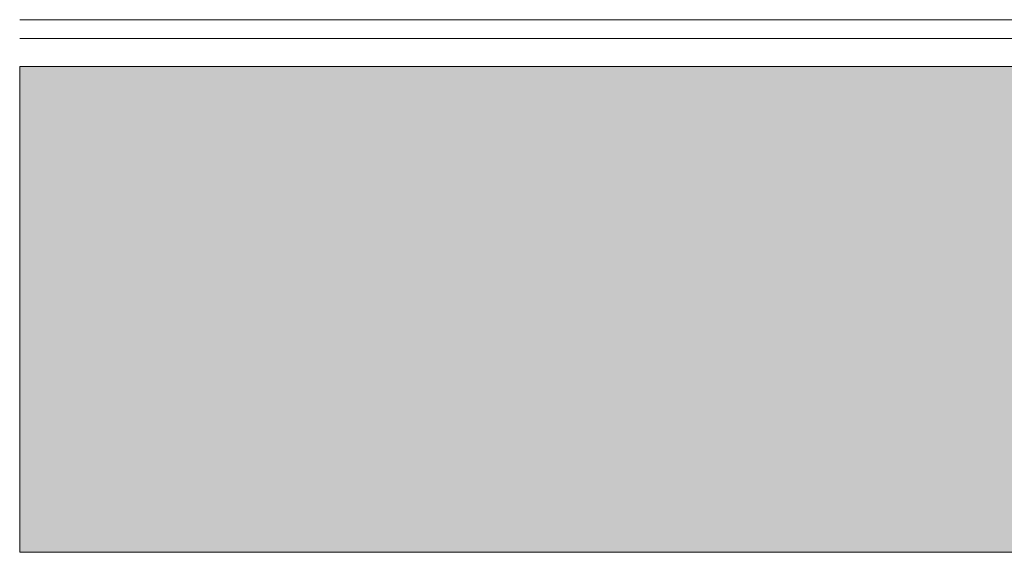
# Model space of a CAD drawing. Extents: x -1871179.9 to -1871093.9, y 2848219.4 to 2848260.8.
# Tile 3 of 12: x -1871172 to -1871166.7, y 2848251.9 to 2848254.8. Entities that reach past the tile are written whole.
import ezdxf

# ---------------------------------------------------------------- set-up
doc = ezdxf.new("R2010")
doc.units = 0
doc.header["$MEASUREMENT"] = 0
doc.layers.get('0').update_dxf_attribs({"linetype": 'CONTINUOUS'})
doc.layers.add('6075-BSE-ARQ-FASU$0$K-BSE-ARQ-LAY', color=252, linetype='CONTINUOUS', lineweight=5)

# ---------------------------------------------------------------- blocks, each defined once
blk = doc.blocks.new('6075-BSE-ARQ-FASU')
at = {"layer": '6075-BSE-ARQ-FASU$0$K-BSE-ARQ-LAY'}
h = blk.add_hatch(color=253, dxfattribs=at)
h.dxf.hatch_style = 1
h.paths.add_polyline_path([(-5.953, -0.25), (-5.953, -2.8441), (61.208, -2.8441), (61.208, -0.25)])
for p, q in [((-5.953, -0.1), (55.6793, -0.1)), ((61.208, -0.25), (-5.953, -0.25))]:
    blk.add_line(p, q, dxfattribs=at)
at = {"layer": '6075-BSE-ARQ-FASU$0$K-BSE-ARQ-LAY', "flags": 128}
blk.add_lwpolyline([(-5.953, 0), (47.0731, 0)], dxfattribs=at)
at = {"layer": '6075-BSE-ARQ-FASU$0$K-BSE-ARQ-LAY', "color": 253}
blk.add_lwpolyline([(-5.953, -0.25), (-5.953, -2.8441), (61.208, -2.8441), (61.208, -0.25)], close=True, dxfattribs=at)

msp = doc.modelspace()

# ---------------------------------------------------------------- block references
at = {"color": 31, "lineweight": -3, "true_color": 0xffbf80}
msp.add_blockref('6075-BSE-ARQ-FASU', (-1871166.006, 2848254.7778), dxfattribs=at)

doc.saveas('drawing.dxf')
